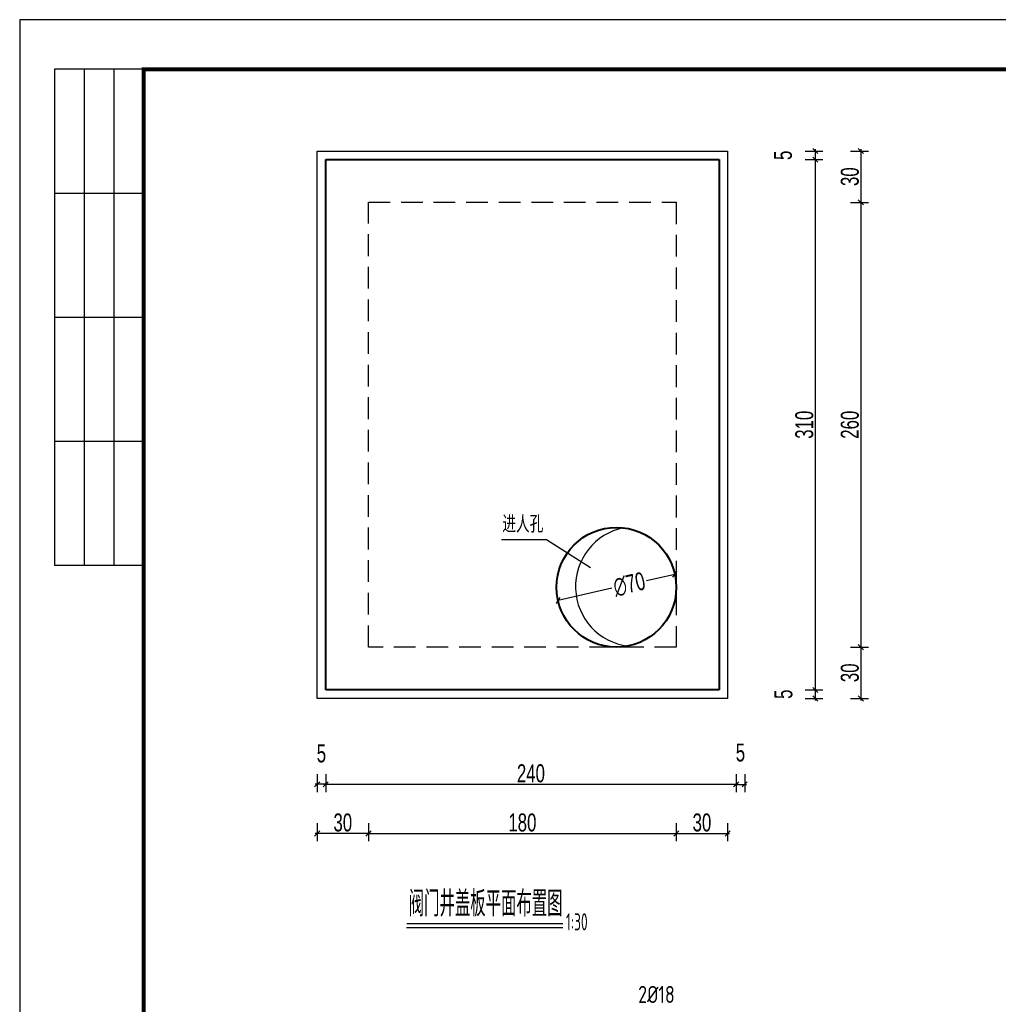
# Model space of a CAD drawing. Extents: x 1086357 to 1139099, y 3355738 to 3395504.
# Tile 17 of 18: x 1126919 to 1132641, y 3366436 to 3372191. Entities that reach past the tile are written whole.
import ezdxf
from ezdxf.enums import TextEntityAlignment as Align

# ---------------------------------------------------------------- set-up
doc = ezdxf.new("R2010")
doc.units = 0
doc.linetypes.add('DASHED', pattern=[19.05, 12.7, -6.35])
doc.layers.get('0').update_dxf_attribs({"linetype": 'CONTINUOUS'})
doc.layers.get('Defpoints').update_dxf_attribs({"linetype": 'CONTINUOUS'})
doc.layers.add('GPSCOMMON', color=7, linetype='CONTINUOUS')
doc.layers.add('虚线', color=1, linetype='DASHED')
doc.layers.add('粗实线', color=1, linetype='CONTINUOUS', lineweight=40)
doc.styles.add('gpshz', font='tssdeng.shx', dxfattribs={"width": 0.7, "height": 2.5, "bigfont": 'hztxt.shx'})
doc.styles.add('HZTXT', font='hztxt_e.shx', dxfattribs={"width": 0.7, "bigfont": 'hztxt.shx'})
doc.styles.add('图签', font='txt', dxfattribs={"width": 0.66})
doc.dimstyles.new('0.1', dxfattribs={"dimscale": 0, "dimtxt": 140, "dimasz": 60, "dimexe": 40, "dimexo": 10, "dimgap": 15, "dimtad": 1, "dimdec": 0, "dimlfac": 0.1, "dimzin": 0, "dimdsep": 46, "dimtxsty": 'HZTXT', "dimblk1": 'ARCHTICK', "dimblk2": 'ARCHTICK', "dimsah": 1, "dimcen": -0.09, "dimdle": 15, "dimclrd": 7, "dimclre": 7, "dimclrt": 7, "dimadec": 1, "dimazin": 0, "dimtfac": 1, "dimtdec": 0, "dimtofl": 0, "dimtmove": 2, "dimatfit": 3, "dimldrblk": 'ARCHTICK', "dimfxl": 0, "dimtolj": 1, "dimtzin": 0, "dimarcsym": 0})

# ---------------------------------------------------------------- blocks, each defined once
blk = doc.blocks.new('*U136')
at = {"color": 0, "linetype": 'Continuous'}
for p, q in [((7, 287), (7, 187)), ((25, 287), (7, 287)), ((13, 287), (13, 187)), ((19, 287), (19, 187)), ((25, 262), (7, 262)), ((25, 237), (7, 237)), ((25, 212), (7, 212)), ((25, 187), (7, 187))]:
    blk.add_line(p, q, dxfattribs=at)
blk.add_lwpolyline([(0, 0), (420, 0), (420, 297), (0, 297)], close=True, dxfattribs=at)
at = {"color": 0, "linetype": 'Continuous', "const_width": 0.75}
blk.add_lwpolyline([(410, 10), (410, 287), (25, 287), (25, 10), (410, 10)], dxfattribs=at)
at = {"color": 0, "linetype": 'Continuous', "style": '图签', "flags": 8}
for tag, p, p2 in [('设计总负责', (130.25, 28.99), (141.11, 28.99)), ('工程名称', (283.25, 28.99), (325.75, 28.99)), ('图纸编号', (345.13, 28.99), (381.76, 28.99)), ('子项名称', (283.25, 20.99), (325.75, 20.99))]:
    blk.add_attdef(tag, text='', height=2.5, dxfattribs=at).set_placement(p, p2, align=Align.FIT)
at = {"color": 0, "linetype": 'Continuous', "ltscale": 0.055, "style": '图签', "flags": 8}
for tag, p, p2 in [('审定', (172.25, 28.99), (183.75, 28.99)), ('设计', (214.25, 28.99), (225.75, 28.99)), ('工程编号', (256.25, 28.99), (266.75, 28.99)), ('版本', (397.87, 28.99), (408.75, 28.99)), ('设计负责', (130.25, 20.99), (141.11, 20.99)), ('审核', (172.25, 20.99), (183.75, 20.99)), ('注册工程师', (214.25, 20.99), (225.75, 20.99)), ('图纸比例', (256.25, 20.99), (266.75, 20.99)), ('专业负责', (130.25, 12.65), (141.11, 12.65)), ('校核', (172.25, 12.65), (183.75, 12.65)), ('注册建筑师', (214.25, 12.65), (225.75, 12.65)), ('出图日期', (256.25, 12.65), (266.75, 12.65))]:
    blk.add_attdef(tag, text='', height=2.5, dxfattribs=at).set_placement(p, p2, align=Align.FIT)
at = {"color": 0, "linetype": 'Continuous', "style": '图签'}
for tag, p, width in [('设计证书', (43.26, 16.37), 1.55), ('咨询证书', (43.26, 12.88), 0.9)]:
    blk.add_attdef(tag, p, '', height=2, dxfattribs=dict(at, width=width))
at = {"color": 0, "linetype": 'Continuous', "style": '图签', "width": 0.85}
for tag, height, p in [('图纸名称_1_1', 2.5, (305.02, 13.35)), ('图纸名称_2_1', 2.2, (305.02, 15.12)), ('图纸名称_2_2', 2.2, (305.02, 11.51))]:
    blk.add_attdef(tag, text='', height=height, dxfattribs=at).set_placement(p, align=Align.CENTER)
blk = doc.blocks.new('_Oblique')
at = {"color": 0, "linetype": 'ByBlock', "lineweight": -2}
blk.add_line((-0.5, -0.5), (0.5, 0.5), dxfattribs=at)
blk = doc.blocks.new('*D277')
at = {"color": 7, "lineweight": -2}
for p, q in [((1130584.9, 3368913.6), (1130749.7, 3368950.9)), ((1130382.1, 3368867.7), (1130067, 3368796.4))]:
    blk.add_line(p, q, dxfattribs=at)
at = {"layer": 'Defpoints', "color": 0}
for p in [(1130749.7, 3368950.9), (1130067, 3368796.4)]:
    blk.add_point(p, dxfattribs=at)
at = {"color": 7, "lineweight": -2, "xscale": 30, "yscale": 30, "zscale": 30}
for p, rotation in [((1130749.7, 3368950.9), 12.74455608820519), ((1130067, 3368796.4), 192.7445560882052)]:
    blk.add_blockref('_Oblique', p, dxfattribs=dict(at, rotation=rotation))
at = {"color": 7, "insert": (1130483.5, 3368890.6), "char_height": 105, "attachment_point": 5, "rotation": 12.74456, "style": 'HZTXT'}
blk.add_mtext('\\A1;∅70', dxfattribs=at)
blk = doc.blocks.new('_ARCHTICK')
at = {"color": 0, "linetype": 'ByBlock', "const_width": 0.15}
blk.add_lwpolyline([(-0.5, -0.5), (0.5, 0.5)], dxfattribs=at)
blk = doc.blocks.new('*D278')
at = {"color": 7, "lineweight": -2}
for p, q in [((1131570.9, 3371434.9), (1131570.9, 3371362.4)), ((1131510.9, 3371423.6), (1131615.9, 3371423.6)), ((1131510.9, 3371373.6), (1131615.9, 3371373.6))]:
    blk.add_line(p, q, dxfattribs=at)
at = {"layer": 'Defpoints', "color": 0}
for p in [(1131015.1, 3371373.6), (1131065.1, 3371423.6), (1131570.9, 3371373.6)]:
    blk.add_point(p, dxfattribs=at)
at = {"color": 7, "lineweight": -2, "xscale": 30, "yscale": 30, "zscale": 30}
for p, rotation in [((1131570.9, 3371423.6), 90), ((1131570.9, 3371373.6), 270)]:
    blk.add_blockref('_Oblique', p, dxfattribs=dict(at, rotation=rotation))
at = {"color": 7, "insert": (1131382.3, 3371398.6), "char_height": 105, "attachment_point": 5, "rotation": 90, "style": 'HZTXT'}
blk.add_mtext('\\A1;5', dxfattribs=at)
blk = doc.blocks.new('*D279')
at = {"color": 7, "lineweight": -2}
for p, q in [((1131510.9, 3371373.6), (1131615.9, 3371373.6)), ((1131570.9, 3371384.9), (1131570.9, 3368262.4)), ((1131510.9, 3368273.6), (1131615.9, 3368273.6))]:
    blk.add_line(p, q, dxfattribs=at)
at = {"layer": 'Defpoints', "color": 0}
for p in [(1131008.4, 3371373.6), (1131008.4, 3368273.6), (1131570.9, 3368273.6)]:
    blk.add_point(p, dxfattribs=at)
at = {"color": 7, "lineweight": -2, "xscale": 30, "yscale": 30, "zscale": 30}
for p, rotation in [((1131570.9, 3371373.6), 90), ((1131570.9, 3368273.6), 270)]:
    blk.add_blockref('_Oblique', p, dxfattribs=dict(at, rotation=rotation))
at = {"color": 7, "insert": (1131507.2, 3369823.6), "char_height": 105, "attachment_point": 5, "rotation": 90, "style": 'HZTXT'}
blk.add_mtext('\\A1;310', dxfattribs=at)
blk = doc.blocks.new('*D280')
at = {"color": 7, "lineweight": -2}
for p, q in [((1131510.9, 3368273.6), (1131615.9, 3368273.6)), ((1131570.9, 3368284.9), (1131570.9, 3368212.4)), ((1131510.9, 3368223.6), (1131615.9, 3368223.6))]:
    blk.add_line(p, q, dxfattribs=at)
at = {"layer": 'Defpoints', "color": 0}
for p in [(1131015.1, 3368273.6), (1131017.5, 3368223.6), (1131570.9, 3368223.6)]:
    blk.add_point(p, dxfattribs=at)
at = {"color": 7, "lineweight": -2, "xscale": 30, "yscale": 30, "zscale": 30}
for p, rotation in [((1131570.9, 3368273.6), 90), ((1131570.9, 3368223.6), 270)]:
    blk.add_blockref('_Oblique', p, dxfattribs=dict(at, rotation=rotation))
at = {"color": 7, "insert": (1131385.1, 3368248.6), "char_height": 105, "attachment_point": 5, "rotation": 90, "style": 'HZTXT'}
blk.add_mtext('\\A1;5', dxfattribs=at)
blk = doc.blocks.new('*D281')
at = {"color": 7, "lineweight": -2}
for p, q in [((1131837.1, 3371434.9), (1131837.1, 3371112.4)), ((1131777.1, 3371423.6), (1131882.1, 3371423.6)), ((1131777.1, 3371123.6), (1131882.1, 3371123.6))]:
    blk.add_line(p, q, dxfattribs=at)
at = {"layer": 'Defpoints', "color": 0}
for p in [(1130847.8, 3371423.6), (1130447.4, 3371123.6), (1131837.1, 3371123.6)]:
    blk.add_point(p, dxfattribs=at)
at = {"color": 7, "lineweight": -2, "xscale": 30, "yscale": 30, "zscale": 30}
for p, rotation in [((1131837.1, 3371423.6), 90), ((1131837.1, 3371123.6), 270)]:
    blk.add_blockref('_Oblique', p, dxfattribs=dict(at, rotation=rotation))
at = {"color": 7, "insert": (1131773.3, 3371273.6), "char_height": 105, "attachment_point": 5, "rotation": 90, "style": 'HZTXT'}
blk.add_mtext('\\A1;30', dxfattribs=at)
blk = doc.blocks.new('*D282')
at = {"color": 7, "lineweight": -2}
for p, q in [((1131777.1, 3371123.6), (1131882.1, 3371123.6)), ((1131837.1, 3371134.9), (1131837.1, 3368512.4)), ((1131777.1, 3368523.6), (1131882.1, 3368523.6))]:
    blk.add_line(p, q, dxfattribs=at)
at = {"layer": 'Defpoints', "color": 0}
for p in [(1130447.4, 3371123.6), (1130447.4, 3368523.6), (1131837.1, 3368523.6)]:
    blk.add_point(p, dxfattribs=at)
at = {"color": 7, "lineweight": -2, "xscale": 30, "yscale": 30, "zscale": 30}
for p, rotation in [((1131837.1, 3371123.6), 90), ((1131837.1, 3368523.6), 270)]:
    blk.add_blockref('_Oblique', p, dxfattribs=dict(at, rotation=rotation))
at = {"color": 7, "insert": (1131773.3, 3369823.6), "char_height": 105, "attachment_point": 5, "rotation": 90, "style": 'HZTXT'}
blk.add_mtext('\\A1;260', dxfattribs=at)
blk = doc.blocks.new('*D283')
at = {"color": 7, "lineweight": -2}
for p, q in [((1131777, 3368523.6), (1131882, 3368523.6)), ((1131837, 3368534.9), (1131837, 3368212.4)), ((1131777, 3368223.6), (1131882, 3368223.6))]:
    blk.add_line(p, q, dxfattribs=at)
at = {"layer": 'Defpoints', "color": 0}
for p in [(1130447.8, 3368523.6), (1130447.8, 3368223.6), (1131837, 3368223.6)]:
    blk.add_point(p, dxfattribs=at)
at = {"color": 7, "lineweight": -2, "xscale": 30, "yscale": 30, "zscale": 30}
for p, rotation in [((1131837, 3368523.6), 90), ((1131837, 3368223.6), 270)]:
    blk.add_blockref('_Oblique', p, dxfattribs=dict(at, rotation=rotation))
at = {"color": 7, "insert": (1131773.3, 3368373.6), "char_height": 105, "attachment_point": 5, "rotation": 90, "style": 'HZTXT'}
blk.add_mtext('\\A1;30', dxfattribs=at)
blk = doc.blocks.new('*D284')
at = {"color": 7, "lineweight": -2}
for p, q in [((1128658.4, 3367781.9), (1128658.4, 3367676.9)), ((1128708.4, 3367781.9), (1128708.4, 3367676.9)), ((1128719.6, 3367721.9), (1128647.1, 3367721.9))]:
    blk.add_line(p, q, dxfattribs=at)
at = {"layer": 'Defpoints', "color": 0}
for p in [(1128658.4, 3368400.5), (1128708.4, 3368400.5), (1128658.4, 3367721.9)]:
    blk.add_point(p, dxfattribs=at)
at = {"color": 7, "lineweight": -2, "xscale": 30, "yscale": 30, "zscale": 30, "rotation": 180}
blk.add_blockref('_Oblique', (1128658.4, 3367721.9), dxfattribs=at)
at = {"color": 7, "lineweight": -2, "xscale": 30, "yscale": 30, "zscale": 30}
blk.add_blockref('_Oblique', (1128708.4, 3367721.9), dxfattribs=at)
at = {"color": 7, "insert": (1128683.4, 3367901.9), "char_height": 105, "attachment_point": 5, "style": 'HZTXT'}
blk.add_mtext('\\A1;5', dxfattribs=at)
blk = doc.blocks.new('*D285')
at = {"color": 7, "lineweight": -2}
for p, q in [((1128708.4, 3367781.9), (1128708.4, 3367676.9)), ((1131108.4, 3367781.9), (1131108.4, 3367676.9)), ((1128697.1, 3367721.9), (1131119.6, 3367721.9))]:
    blk.add_line(p, q, dxfattribs=at)
at = {"layer": 'Defpoints', "color": 0}
for p in [(1128708.4, 3368400.5), (1131108.4, 3368400.5), (1131108.4, 3367721.9)]:
    blk.add_point(p, dxfattribs=at)
at = {"color": 7, "lineweight": -2, "xscale": 30, "yscale": 30, "zscale": 30, "rotation": 180}
blk.add_blockref('_Oblique', (1128708.4, 3367721.9), dxfattribs=at)
at = {"color": 7, "lineweight": -2, "xscale": 30, "yscale": 30, "zscale": 30}
blk.add_blockref('_Oblique', (1131108.4, 3367721.9), dxfattribs=at)
at = {"color": 7, "insert": (1129908.4, 3367785.7), "char_height": 105, "attachment_point": 5, "style": 'HZTXT'}
blk.add_mtext('\\A1;240', dxfattribs=at)
blk = doc.blocks.new('*D286')
at = {"color": 7, "lineweight": -2}
for p, q in [((1131108.4, 3367781.8), (1131108.4, 3367676.8)), ((1131158.4, 3367781.8), (1131158.4, 3367676.8)), ((1131097.1, 3367721.8), (1131169.6, 3367721.8))]:
    blk.add_line(p, q, dxfattribs=at)
at = {"layer": 'Defpoints', "color": 0}
for p in [(1131108.4, 3368400.1), (1131158.4, 3368400.1), (1131158.4, 3367721.8)]:
    blk.add_point(p, dxfattribs=at)
at = {"color": 7, "lineweight": -2, "xscale": 30, "yscale": 30, "zscale": 30, "rotation": 180}
blk.add_blockref('_Oblique', (1131108.4, 3367721.8), dxfattribs=at)
at = {"color": 7, "lineweight": -2, "xscale": 30, "yscale": 30, "zscale": 30}
blk.add_blockref('_Oblique', (1131158.4, 3367721.8), dxfattribs=at)
at = {"color": 7, "insert": (1131133.4, 3367907.1), "char_height": 105, "attachment_point": 5, "style": 'HZTXT'}
blk.add_mtext('\\A1;5', dxfattribs=at)
blk = doc.blocks.new('*D287')
at = {"color": 7, "lineweight": -2}
for p, q in [((1128658.4, 3367494.5), (1128658.4, 3367389.5)), ((1128958.4, 3367494.5), (1128958.4, 3367389.5)), ((1128969.6, 3367434.5), (1128647.1, 3367434.5))]:
    blk.add_line(p, q, dxfattribs=at)
at = {"layer": 'Defpoints', "color": 0}
for p in [(1128658.4, 3369000), (1128958.4, 3368939.5), (1128658.4, 3367434.5)]:
    blk.add_point(p, dxfattribs=at)
at = {"color": 7, "lineweight": -2, "xscale": 30, "yscale": 30, "zscale": 30, "rotation": 180}
blk.add_blockref('_Oblique', (1128658.4, 3367434.5), dxfattribs=at)
at = {"color": 7, "lineweight": -2, "xscale": 30, "yscale": 30, "zscale": 30}
blk.add_blockref('_Oblique', (1128958.4, 3367434.5), dxfattribs=at)
at = {"color": 7, "insert": (1128808.4, 3367498.2), "char_height": 105, "attachment_point": 5, "style": 'HZTXT'}
blk.add_mtext('\\A1;30', dxfattribs=at)
blk = doc.blocks.new('*D288')
at = {"color": 7, "lineweight": -2}
for p, q in [((1128958.4, 3367494.5), (1128958.4, 3367389.5)), ((1130758.4, 3367494.5), (1130758.4, 3367389.5)), ((1128947.1, 3367434.5), (1130769.6, 3367434.5))]:
    blk.add_line(p, q, dxfattribs=at)
at = {"layer": 'Defpoints', "color": 0}
for p in [(1128958.4, 3368939.1), (1130758.4, 3368939.1), (1130758.4, 3367434.5)]:
    blk.add_point(p, dxfattribs=at)
at = {"color": 7, "lineweight": -2, "xscale": 30, "yscale": 30, "zscale": 30, "rotation": 180}
blk.add_blockref('_Oblique', (1128958.4, 3367434.5), dxfattribs=at)
at = {"color": 7, "lineweight": -2, "xscale": 30, "yscale": 30, "zscale": 30}
blk.add_blockref('_Oblique', (1130758.4, 3367434.5), dxfattribs=at)
at = {"color": 7, "insert": (1129858.4, 3367498.2), "char_height": 105, "attachment_point": 5, "style": 'HZTXT'}
blk.add_mtext('\\A1;180', dxfattribs=at)
blk = doc.blocks.new('*D289')
at = {"color": 7, "lineweight": -2}
for p, q in [((1130758.4, 3367494.5), (1130758.4, 3367389.5)), ((1131058.4, 3367494.5), (1131058.4, 3367389.5)), ((1130747.1, 3367434.5), (1131069.6, 3367434.5))]:
    blk.add_line(p, q, dxfattribs=at)
at = {"layer": 'Defpoints', "color": 0}
for p in [(1130758.4, 3368939.5), (1131058.4, 3368939.5), (1131058.4, 3367434.5)]:
    blk.add_point(p, dxfattribs=at)
at = {"color": 7, "lineweight": -2, "xscale": 30, "yscale": 30, "zscale": 30, "rotation": 180}
blk.add_blockref('_Oblique', (1130758.4, 3367434.5), dxfattribs=at)
at = {"color": 7, "lineweight": -2, "xscale": 30, "yscale": 30, "zscale": 30}
blk.add_blockref('_Oblique', (1131058.4, 3367434.5), dxfattribs=at)
at = {"color": 7, "insert": (1130908.4, 3367498.2), "char_height": 105, "attachment_point": 5, "style": 'HZTXT'}
blk.add_mtext('\\A1;30', dxfattribs=at)
blk = doc.blocks.new('20180504.1601453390')
for p, q in [((1128658.365, 3368223.643), (1128658.365, 3371423.643)), ((1128658.365, 3371423.643), (1131058.365, 3371423.643)), ((1131058.365, 3371423.643), (1131058.365, 3368223.643)), ((1131058.365, 3368223.643), (1128658.365, 3368223.643)), ((1129181.689, 3366885.614), (1130094.485, 3366885.614)), ((1129182.976, 3366909.369), (1130094.485, 3366909.369))]:
    blk.add_line(p, q)
at = {"linetype": 'Continuous'}
for p, q in [((1129999.764, 3369150.821), (1129736.414, 3369150.821)), ((1130256.45, 3368987.317), (1129999.764, 3369150.821))]:
    blk.add_line(p, q, dxfattribs=at)
blk.add_arc((1130519.188, 3368877.797), 350, 101.2620542, 263.0305121)
at = {"layer": '粗实线'}
for p, q in [((1128708.365, 3368273.643), (1128708.365, 3371373.643)), ((1128708.365, 3371373.643), (1131008.365, 3371373.643)), ((1131008.365, 3371373.643), (1131008.365, 3368273.643)), ((1131008.365, 3368273.643), (1128708.365, 3368273.643))]:
    blk.add_line(p, q, dxfattribs=at)
blk.add_circle((1130408.365, 3368873.643), 350, dxfattribs=at)
at = {"layer": '虚线', "ltscale": 10}
for p, q in [((1128958.365, 3371123.643), (1130758.365, 3371123.643)), ((1128958.365, 3368523.643), (1128958.365, 3371123.643)), ((1130758.365, 3371123.643), (1130758.365, 3368523.643)), ((1130758.365, 3368523.643), (1128958.365, 3368523.643))]:
    blk.add_line(p, q, dxfattribs=at)
at = {"color": 4, "linetype": 'Continuous', "xscale": 29, "yscale": 29, "zscale": 29}
blk.add_blockref('*U136', (1126919.204, 3363578.164), dxfattribs=at)
at = {"style": 'gpshz'}
for s, height, width, p in [('进人孔', 100, 0.8, (1129740.928, 3369192.732)), ('阀门井盖板平面布置图', 150, 0.6, (1129193.368, 3366949.369)), ('1:30', 100, 0.6, (1130113.34, 3366868.317))]:
    blk.add_text(s, height=height, dxfattribs=dict(at, width=width)).set_placement(p)
at = {"style": 'gpshz', "width": 0.8}
blk.add_text('2%%C18', height=100, dxfattribs=at).set_placement((1130642.455, 3366493.919), align=Align.MIDDLE)
for base, p1, p2, picture, middle in [((1131837.079, 3371123.643), (1130847.769, 3371423.643), (1130447.369, 3371123.643), '*D281', (1131773.329, 3371273.643)), ((1131570.919, 3368273.643), (1131008.365, 3371373.643), (1131008.365, 3368273.643), '*D279', (1131507.169, 3369823.643)), ((1131837.079, 3368523.643), (1130447.369, 3371123.643), (1130447.369, 3368523.643), '*D282', (1131773.329, 3369823.643)), ((1131837.009, 3368223.643), (1130447.769, 3368523.643), (1130447.769, 3368223.643), '*D283', (1131773.259, 3368373.643))]:
    dim = blk.add_linear_dim(base=base, p1=p1, p2=p2, angle=90, dimstyle='0.1', override={"dimscale": 0.75, "dimasz": 40, "dimexe": 60, "dimexo": 60, "dimdec": 2, "dimlfac": 0.1, "dimzin": 8, "dimblk1": 'Oblique', "dimblk2": 'Oblique', "dimfxl": 80, "dimfxlon": 1})
    dim.commit()
    dim.dimension.update_dxf_attribs({"geometry": picture, "text_midpoint": middle})
for base, p1, p2, picture, middle in [((1131570.919, 3371373.643), (1131065.066, 3371423.643), (1131015.066, 3371373.643), '*D278', (1131382.315, 3371398.643)), ((1131570.919, 3368223.643), (1131015.066, 3368273.643), (1131017.481, 3368223.643), '*D280', (1131385.112, 3368248.643))]:
    dim = blk.add_linear_dim(base=base, p1=p1, p2=p2, angle=90, dimstyle='0.1', override={"dimscale": 0.75, "dimasz": 40, "dimexe": 60, "dimexo": 60, "dimdec": 2, "dimlfac": 0.1, "dimzin": 8, "dimblk1": 'Oblique', "dimblk2": 'Oblique', "dimfxl": 80, "dimfxlon": 1})
    dim.commit()
    dim.dimension.update_dxf_attribs({"geometry": picture, "text_midpoint": middle, "dimtype": 160})
for base, p1, p2, picture, middle in [((1128658.365, 3367434.487), (1128958.365, 3368939.532), (1128658.365, 3369000.031), '*D287', (1128808.365, 3367498.237)), ((1130758.365, 3367434.487), (1128958.365, 3368939.132), (1130758.365, 3368939.132), '*D288', (1129858.365, 3367498.237)), ((1131058.365, 3367434.487), (1130758.365, 3368939.532), (1131058.365, 3368939.532), '*D289', (1130908.365, 3367498.237)), ((1131108.365, 3367721.913), (1128708.365, 3368400.492), (1131108.365, 3368400.492), '*D285', (1129908.365, 3367785.663))]:
    dim = blk.add_linear_dim(base=base, p1=p1, p2=p2, dimstyle='0.1', override={"dimscale": 0.75, "dimasz": 40, "dimexe": 60, "dimexo": 60, "dimdec": 2, "dimlfac": 0.1, "dimzin": 8, "dimblk1": 'Oblique', "dimblk2": 'Oblique', "dimfxl": 80, "dimfxlon": 1})
    dim.commit()
    dim.dimension.update_dxf_attribs({"geometry": picture, "text_midpoint": middle})
dim = blk.add_diameter_dim_2p(p1=(1130066.988, 3368796.432), p2=(1130749.742, 3368950.855), dimstyle='0.1', override={"dimscale": 0.75, "dimasz": 40, "dimexe": 60, "dimexo": 60, "dimdec": 2, "dimlfac": 0.1, "dimzin": 8, "dimblk1": 'Oblique', "dimblk2": 'Oblique', "dimfxl": 80, "dimfxlon": 1})
dim.commit()
dim.dimension.update_dxf_attribs({"geometry": '*D277', "text_midpoint": (1130483.508, 3368890.639), "dimtype": 163})
for base, p1, p2, picture, middle in [((1128658.365, 3367721.913), (1128708.365, 3368400.492), (1128658.365, 3368400.492), '*D284', (1128683.365, 3367901.897)), ((1131158.365, 3367721.843), (1131108.365, 3368400.092), (1131158.365, 3368400.092), '*D286', (1131133.365, 3367907.138))]:
    dim = blk.add_linear_dim(base=base, p1=p1, p2=p2, dimstyle='0.1', override={"dimscale": 0.75, "dimasz": 40, "dimexe": 60, "dimexo": 60, "dimdec": 2, "dimlfac": 0.1, "dimzin": 8, "dimblk1": 'Oblique', "dimblk2": 'Oblique', "dimfxl": 80, "dimfxlon": 1})
    dim.commit()
    dim.dimension.update_dxf_attribs({"geometry": picture, "text_midpoint": middle, "dimtype": 160})

msp = doc.modelspace()

# ---------------------------------------------------------------- block references
at = {"layer": 'GPSCOMMON'}
msp.add_blockref('20180504.1601453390', (0, 0), dxfattribs=at)

doc.saveas('drawing.dxf')
